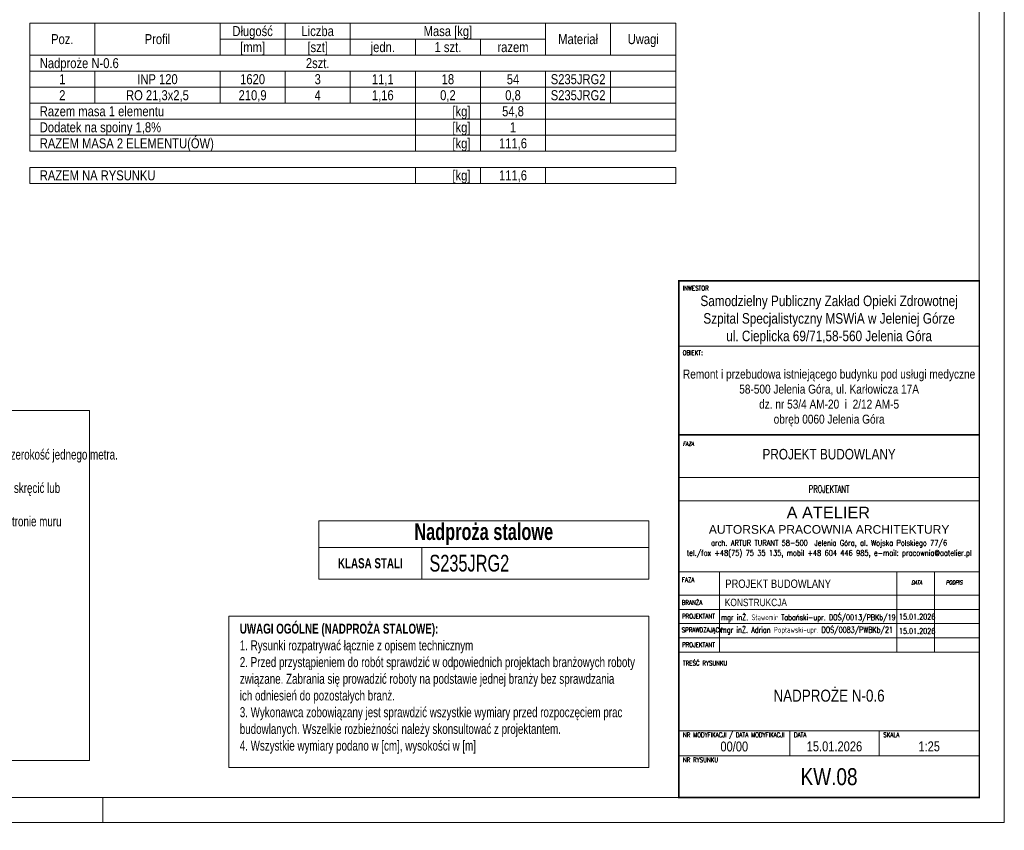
# Model space of a CAD drawing. Header units: millimetres. Extents: x 11149 to 111407, y -107619 to -23630.
# Tile 162 of 245: x 20260 to 20752, y -30106 to -29702. Entities that reach past the tile are written whole.
import ezdxf
from ezdxf.enums import TextEntityAlignment as Align

# ---------------------------------------------------------------- set-up
doc = ezdxf.new("R2010")
doc.units = ezdxf.units.MM
doc.header["$LTSCALE"] = 2
doc.layers.get('0').update_dxf_attribs({"plot": 0})
for name, color, linetype, lineweight in [('0_OPIS', 7, 'Continuous', 13), ('e-cad_cienkie', 1, 'Continuous', 9), ('e-cad_opisy', 7, 'Continuous', 9), ('TABELKA-OPIS', 136, 'Continuous', 13)]:
    doc.layers.add(name, color=color, linetype=linetype, lineweight=lineweight)
doc.styles.add('e-cad_1', font='arial.ttf', dxfattribs={"width": 0.7})
doc.styles.add('J-ROMANS', font='ROMANS.SHX', dxfattribs={"width": 0.7, "oblique": 10})
doc.styles.add('J-SWIS', font='arial.ttf', dxfattribs={"width": 0.8})
doc.styles.add('J-SWIS-BOLD', font='arial.ttf', dxfattribs={"width": 0.8})

# ---------------------------------------------------------------- blocks, each defined once
blk = doc.blocks.new('A3_poziom')
at = {"ltscale": 0.8}
blk.add_line((240, 0), (240, 5), dxfattribs=at)
for points in [[(0, 0), (420, 0), (420, 297), (0, 297)], [(30, 5), (415, 5), (415, 292), (30, 292)]]:
    blk.add_lwpolyline(points, close=True)
blk = doc.blocks.new('*T1066')
at = {"layer": 'e-cad_opisy', "color": 9, "linetype": 'ByBlock', "lineweight": 5, "ltscale": 4}
for p, q in [((0, 0), (164.74, 0)), ((0, 0), (0, -29.07)), ((164.74, 0), (164.74, -29.07)), ((0, -13.29), (164.74, -13.29)), ((51.49, -13.29), (51.49, -29.07)), ((0, -29.07), (164.74, -29.07))]:
    blk.add_line(p, q, dxfattribs=at)
at = {"layer": 'e-cad_opisy', "color": 0, "ltscale": 4, "style": 'e-cad_1'}
for s, insert, char_height, width, attachment_point in [('{\\fArial|b1|i0|c238|p34;\\C256;Nadproża stalowe}', (82.37, -6.64), 8.3333, 163.2368, 5), ('{\\fArial|b1|i0|c238|p34;KLASA STALI}', (25.75, -21.18), 5, 43.9933, 5), ('S235JRG2', (55.24, -21.18), 8.333, 105.7435, 4)]:
    blk.add_mtext(s, dxfattribs=dict(at, insert=insert, char_height=char_height, width=width, attachment_point=attachment_point))

msp = doc.modelspace()

# ---------------------------------------------------------------- linework, layer by layer
at = {"layer": '0_OPIS'}
for p, q in [((20739.37, -29864.78), (20589.46, -29864.78)), ((20739.37, -29930.35), (20589.46, -29930.35)), ((20739.37, -29930.35), (20589.46, -29930.35)), ((20739.37, -29942.01), (20589.46, -29942.01)), ((20589.46, -29977.36), (20739.37, -29977.36)), ((20739.37, -29977.36), (20589.46, -29977.36)), ((20739.37, -29977.36), (20589.46, -29977.36)), ((20739.37, -29977.36), (20589.46, -29977.36)), ((20739.37, -29977.36), (20589.46, -29977.36)), ((20589.46, -29977.36), (20739.37, -29977.36)), ((20589.46, -29977.36), (20739.37, -29977.36)), ((20739.37, -29977.36), (20589.46, -29977.36)), ((20739.37, -29977.36), (20589.46, -29977.36)), ((20609.65, -29977.36), (20609.65, -30017.53)), ((20698.19, -29977.36), (20698.19, -30017.53)), ((20716.98, -29977.36), (20716.98, -30017.53)), ((20739.37, -29989.02), (20589.46, -29989.02)), ((20589.37, -29996.15), (20739.37, -29996.15)), ((20589.37, -30003.28), (20739.37, -30003.28)), ((20589.46, -30003.28), (20739.37, -30003.28)), ((20589.46, -30003.28), (20739.37, -30003.28)), ((20589.46, -30010.4), (20739.37, -30010.4)), ((20589.46, -30017.53), (20739.37, -30017.53)), ((20589.46, -30017.53), (20739.37, -30017.53)), ((20589.37, -30056.72), (20739.37, -30056.72)), ((20644.76, -30056.72), (20644.76, -30069.22)), ((20689.37, -30056.72), (20689.37, -30069.22)), ((20589.37, -30069.22), (20739.37, -30069.22))]:
    msp.add_line(p, q, dxfattribs=at)
at = {"layer": '0_OPIS', "const_width": 0.75}
for points in [[(20589.37, -30090.05), (20739.37, -30090.05), (20739.37, -29832.22), (20589.37, -29832.22)], [(20589.46, -29909.09), (20739.37, -29909.09), (20739.37, -29832.22), (20589.46, -29832.22)]]:
    msp.add_lwpolyline(points, close=True, dxfattribs=at)
at = {"layer": 'e-cad_cienkie', "ltscale": 0.5}
for points in [[(20265.36, -29719.59), (20297.86, -29719.59), (20297.86, -29703.59), (20265.36, -29703.59)], [(20297.86, -29719.59), (20360.36, -29719.59), (20360.36, -29703.59), (20297.86, -29703.59)], [(20360.36, -29711.59), (20392.86, -29711.59), (20392.86, -29703.59), (20360.36, -29703.59)], [(20392.86, -29711.59), (20425.36, -29711.59), (20425.36, -29703.59), (20392.86, -29703.59)], [(20425.36, -29711.59), (20522.86, -29711.59), (20522.86, -29703.59), (20425.36, -29703.59)], [(20522.86, -29719.59), (20555.36, -29719.59), (20555.36, -29703.59), (20522.86, -29703.59)], [(20555.36, -29719.59), (20587.86, -29719.59), (20587.86, -29703.59), (20555.36, -29703.59)], [(20360.36, -29719.59), (20392.86, -29719.59), (20392.86, -29711.59), (20360.36, -29711.59)], [(20392.86, -29719.59), (20425.36, -29719.59), (20425.36, -29711.59), (20392.86, -29711.59)], [(20425.36, -29719.59), (20457.86, -29719.59), (20457.86, -29711.59), (20425.36, -29711.59)], [(20457.86, -29719.59), (20490.36, -29719.59), (20490.36, -29711.59), (20457.86, -29711.59)], [(20490.36, -29719.59), (20522.86, -29719.59), (20522.86, -29711.59), (20490.36, -29711.59)], [(20265.36, -29727.59), (20587.86, -29727.59), (20587.86, -29719.59), (20265.36, -29719.59)], [(20265.36, -29735.59), (20297.86, -29735.59), (20297.86, -29727.59), (20265.36, -29727.59)], [(20297.86, -29735.59), (20360.36, -29735.59), (20360.36, -29727.59), (20297.86, -29727.59)], [(20360.36, -29735.59), (20392.86, -29735.59), (20392.86, -29727.59), (20360.36, -29727.59)], [(20392.86, -29735.59), (20425.36, -29735.59), (20425.36, -29727.59), (20392.86, -29727.59)], [(20425.36, -29735.59), (20457.86, -29735.59), (20457.86, -29727.59), (20425.36, -29727.59)], [(20457.86, -29735.59), (20490.36, -29735.59), (20490.36, -29727.59), (20457.86, -29727.59)], [(20490.36, -29735.59), (20522.86, -29735.59), (20522.86, -29727.59), (20490.36, -29727.59)], [(20522.86, -29735.59), (20555.36, -29735.59), (20555.36, -29727.59), (20522.86, -29727.59)], [(20555.36, -29735.59), (20587.86, -29735.59), (20587.86, -29727.59), (20555.36, -29727.59)], [(20265.36, -29743.59), (20297.86, -29743.59), (20297.86, -29735.59), (20265.36, -29735.59)], [(20297.86, -29743.59), (20360.36, -29743.59), (20360.36, -29735.59), (20297.86, -29735.59)], [(20360.36, -29743.59), (20392.86, -29743.59), (20392.86, -29735.59), (20360.36, -29735.59)], [(20392.86, -29743.59), (20425.36, -29743.59), (20425.36, -29735.59), (20392.86, -29735.59)], [(20425.36, -29743.59), (20457.86, -29743.59), (20457.86, -29735.59), (20425.36, -29735.59)], [(20457.86, -29743.59), (20490.36, -29743.59), (20490.36, -29735.59), (20457.86, -29735.59)], [(20490.36, -29743.59), (20522.86, -29743.59), (20522.86, -29735.59), (20490.36, -29735.59)], [(20522.86, -29743.59), (20555.36, -29743.59), (20555.36, -29735.59), (20522.86, -29735.59)], [(20555.36, -29743.59), (20587.86, -29743.59), (20587.86, -29735.59), (20555.36, -29735.59)], [(20265.36, -29751.59), (20457.86, -29751.59), (20457.86, -29743.59), (20265.36, -29743.59)], [(20457.86, -29751.59), (20490.36, -29751.59), (20490.36, -29743.59), (20457.86, -29743.59)], [(20490.36, -29751.59), (20522.86, -29751.59), (20522.86, -29743.59), (20490.36, -29743.59)], [(20522.86, -29751.59), (20587.86, -29751.59), (20587.86, -29743.59), (20522.86, -29743.59)], [(20265.36, -29759.59), (20457.86, -29759.59), (20457.86, -29751.59), (20265.36, -29751.59)], [(20457.86, -29759.59), (20490.36, -29759.59), (20490.36, -29751.59), (20457.86, -29751.59)], [(20490.36, -29759.59), (20522.86, -29759.59), (20522.86, -29751.59), (20490.36, -29751.59)], [(20522.86, -29759.59), (20587.86, -29759.59), (20587.86, -29751.59), (20522.86, -29751.59)], [(20265.36, -29767.59), (20457.86, -29767.59), (20457.86, -29759.59), (20265.36, -29759.59)], [(20457.86, -29767.59), (20490.36, -29767.59), (20490.36, -29759.59), (20457.86, -29759.59)], [(20490.36, -29767.59), (20522.86, -29767.59), (20522.86, -29759.59), (20490.36, -29759.59)], [(20522.86, -29767.59), (20587.86, -29767.59), (20587.86, -29759.59), (20522.86, -29759.59)], [(20265.36, -29783.59), (20457.86, -29783.59), (20457.86, -29775.59), (20265.36, -29775.59)], [(20457.86, -29783.59), (20490.36, -29783.59), (20490.36, -29775.59), (20457.86, -29775.59)], [(20490.36, -29783.59), (20522.86, -29783.59), (20522.86, -29775.59), (20490.36, -29775.59)], [(20522.86, -29783.59), (20587.86, -29783.59), (20587.86, -29775.59), (20522.86, -29775.59)]]:
    msp.add_lwpolyline(points, close=True, dxfattribs=at)
at = {"layer": 'e-cad_opisy', "color": 9, "linetype": 'Continuous', "ltscale": 4}
for points in [[(19795.29, -29896.92), (20295.12, -29896.92), (20295.12, -30071.63), (19795.29, -30071.63)], [(20364.7, -29999.48), (20574.37, -29999.48), (20574.37, -30075.05), (20364.7, -30075.05)]]:
    msp.add_lwpolyline(points, close=True, dxfattribs=at)
at = {"layer": 'TABELKA-OPIS', "color": 7}
for p, q in [((20589.37, -29832.22), (20739.37, -29832.22)), ((20612, -29832.22), (20612, -29832.24))]:
    msp.add_line(p, q, dxfattribs=at)

# ---------------------------------------------------------------- block references
msp.add_blockref('*T1066', (20409.63, -29951.99))
at = {"layer": 'e-cad_opisy', "ltscale": 0.02, "xscale": 2.5, "yscale": 2.5, "zscale": 2.5}
msp.add_blockref('A3_poziom', (19701.87, -30102.55), dxfattribs=at)

# ---------------------------------------------------------------- texts
at = {"layer": '0_OPIS', "style": 'J-ROMANS', "width": 0.7}
for s, height, p in [('INWESTOR', 2.332, (20591.31, -29837.06)), ('OBIEKT:', 2.332, (20591.31, -29869.27)), ('FAZA', 2.332, (20590.87, -29982.56)), ('BRANŻA', 2.332, (20590.85, -29993.88)), ('PROJEKTANT', 2.332, (20590.98, -30000.74)), ('mgr inŻ. Sławomir Tabański-upr. DOŚ/0013/PBKb/19', 2.875, (20610.45, -30001.58)), ('15.01.2026', 2.875, (20699.3, -30001.26)), ('SPRAWDZAJĄCY', 2.3319, (20590.85, -30007.62)), ('mgr inŻ. Adrian Popławski-upr. DOŚ/0083/PWBKb/21', 2.875, (20610.32, -30007.8)), ('15.01.2026', 2.875, (20699.3, -30008.39)), ('PROJEKTANT', 2.332, (20590.98, -30015))]:
    msp.add_text(s, height=height, dxfattribs=at).set_placement(p)
msp.add_text('PROJEKTANT', height=3.534, dxfattribs=at).set_placement((20664.41, -29937.93), align=Align.CENTER)
at = {"layer": '0_OPIS', "style": 'J-SWIS'}
msp.add_text(' A ATELIER', height=5.83, dxfattribs=at).set_placement((20640.93, -29950.78))
msp.add_text('AUTORSKA PRACOWNIA ARCHITEKTURY', height=4.2974, dxfattribs=at).set_placement((20664.41, -29956.27), align=Align.MIDDLE)
at = {"layer": '0_OPIS', "style": 'J-ROMANS', "width": 0.7}
for s, p in [('arch. ARTUR TURANT 58-500  Jelenia Góra, al. Wojska Polskiego 77/6', (20664.41, -29961.55)), ('tel./fax +48(75) 75 35 135, mobil +48 604 446 985, e-mail: pracownia@aatelier.pl', (20664.41, -29966.59))]:
    msp.add_text(s, height=2.8268, dxfattribs=at).set_placement(p, align=Align.TOP_CENTER)
at = {"layer": '0_OPIS', "style": 'J-SWIS', "width": 0.8}
for s, height, p in [('PROJEKT BUDOWLANY', 4.1641, (20638.98, -29983.36)), ('KONSTRUKCJA', 3.7282, (20627.85, -29992.7))]:
    msp.add_text(s, height=height, dxfattribs=at).set_placement(p, align=Align.MIDDLE)
at = {"layer": '0_OPIS', "style": 'J-ROMANS', "oblique": 10, "width": 0.7}
for s, p in [('DATA', (20705.48, -29983.74)), ('PODPIS', (20722.69, -29983.74))]:
    msp.add_text(s, height=1.999, dxfattribs=at).set_placement(p)
at = {"layer": '0_OPIS', "style": 'J-ROMANS', "width": 0.7}
for s, height, p in [('TREŚĆ RYSUNKU', 2.3333, (20591.45, -30023.02)), ('NR MODYFIKACJI / DATA MODYFIKACJI', 2.3333, (20591.45, -30058.8)), ('DATA', 2.333, (20646.85, -30058.8)), ('SKALA', 2.333, (20691.45, -30058.8)), ('NR RYSUNKU', 2.333, (20591.45, -30071.3))]:
    msp.add_text(s, height=height, dxfattribs=at).set_placement(p, align=Align.MIDDLE_LEFT)
at = {"layer": '0_OPIS'}
for s, insert, char_height, width, attachment_point, style in [('Samodzielny Publiczny Zakład Opieki Zdrowotnej\\PSzpital Specjalistyczny MSWiA w Jeleniej Górze\\Pul. Cieplicka 69/71,58-560 Jelenia Góra', (20664.41, -29851.76), 5.25, 149.9087, 5, 'J-SWIS'), ('\\PRemont i przebudowa istniejącego budynku pod usługi medyczne\\P58-500 Jelenia Góra, ul. Karłowicza 17A\\Pdz. nr 53/4 AM-20  i  2/12 AM-5 \\Pobręb 0060 Jelenia Góra', (20664.41, -29886.93), 4.5, 149.9087, 5, 'J-SWIS'), ('FAZA', (20591.45, -29912.55), 1.999, 17.1784, 1, 'J-ROMANS'), ('PROJEKT BUDOWLANY', (20664.41, -29918.76), 5.25, 149.9087, 5, 'J-SWIS'), ('NADPROŻE N-0.6', (20664.37, -30039.27), 6, 140.0135, 5, 'J-SWIS')]:
    msp.add_mtext(s, dxfattribs=dict(at, insert=insert, char_height=char_height, width=width, attachment_point=attachment_point, style=style))
at = {"layer": '0_OPIS', "style": 'J-SWIS-BOLD', "width": 0.8}
for tag, text, height, p in [('00/00', '01', 4.95, (20617.07, -30064.49)), ('15.01.2026', '31.12.2002', 4.95, (20667.07, -30064.53)), ('1:25', '1:50', 4.95, (20714.37, -30064.53)), ('KW.08', 'AR.00.00.00/a', 8.4857, (20664.37, -30079.64))]:
    msp.add_attdef(tag, text=text, height=height, dxfattribs=at).set_placement(p, align=Align.MIDDLE)
at = {"layer": 'e-cad_opisy', "ltscale": 0.5, "style": 'e-cad_1', "width": 0.8}
for s, p in [('Długość', (20376.61, -29710.09)), ('Liczba', (20409.11, -29710.09)), ('Masa [kg]', (20474.11, -29710.09)), ('Poz.', (20281.61, -29714.09)), ('Profil', (20329.11, -29714.09)), ('[mm]', (20376.61, -29718.09)), ('[szt]', (20409.11, -29718.09)), ('jedn.', (20441.61, -29718.09)), ('Materiał', (20539.11, -29714.09)), ('Uwagi', (20571.61, -29714.09)), ('1 szt.', (20474.11, -29718.09)), ('razem', (20506.61, -29718.09)), ('2szt.', (20409.11, -29726.09)), ('1', (20281.61, -29734.09)), ('INP 120', (20329.11, -29734.09)), ('1620', (20376.61, -29734.09)), ('3', (20409.11, -29734.09)), ('11,1', (20441.61, -29734.09)), ('18', (20474.11, -29734.09)), ('54', (20506.61, -29734.09)), ('S235JRG2', (20539.11, -29734.09)), ('2', (20281.61, -29742.09)), ('RO 21,3x2,5', (20329.11, -29742.09)), ('210,9', (20376.61, -29742.09)), ('4', (20409.11, -29742.09)), ('1,16', (20441.61, -29742.09)), ('0,2', (20474.11, -29742.09)), ('0,8', (20506.61, -29742.09)), ('S235JRG2', (20539.11, -29742.09)), ('54,8', (20506.61, -29750.09)), ('1', (20506.61, -29758.09)), ('111,6', (20506.61, -29766.09)), ('111,6', (20506.61, -29782.09))]:
    msp.add_text(s, height=5, dxfattribs=at).set_placement(p, align=Align.CENTER)
for s, p in [('Nadproże N-0.6', (20270.36, -29726.09)), ('Razem masa 1 elementu', (20270.36, -29750.09)), ('Dodatek na spoiny 1,8%', (20270.36, -29758.09)), ('RAZEM MASA 2 ELEMENTU(ÓW)', (20270.36, -29766.09)), ('RAZEM NA RYSUNKU', (20270.36, -29782.09))]:
    msp.add_text(s, height=5, dxfattribs=at).set_placement(p)
for p in [(20485.36, -29750.09), (20485.36, -29758.09), (20485.36, -29766.09), (20485.36, -29782.09)]:
    msp.add_text('[kg]', height=5, dxfattribs=at).set_placement(p, align=Align.RIGHT)
at = {"layer": 'e-cad_opisy', "ltscale": 4, "char_height": 5, "attachment_point": 1, "style": 'e-cad_1'}
for s, insert, width in [('{\\fArial|b1|i0|c238|p34;UWAGI DO MONTAŻU NADPROŻY STALOWYCH\\P\\fArial|b0|i0|c238|p34;\\H1.000001x;1. Przed przystąpieniem do prac sprawdzić wszystkie wymiary na budowie.\\P2. Należy oszacować wytrzymałość muru. W przypadku występowania luźnych i kruchych elementów murowych lub spoin należy przemurować istniejące ściany w miejscu oparcia projektowanego nadproża na szerokość jednego metra.\\P3. Wykonać niezależne od ingerowanej ściany podparcie stropu w obrębie wykonywanego nadproża.\\P4. Dociąć belki stalowe na wymiar, następnie wykonać otwory %%C14 wg projektu. Owinąć belki siatką Rabitza w przypadku planowanego otynkowania gotowego nadproża. W przypadku występowania pary belek - skręcić lub zespawać je ze sobą tworząc jedną zespoloną parę belek.\\P5. Nad krawędzią projektowanego otworu wykuć bruzdę z jednej strony o wymaganych wymiarach +4cm. Bruzda nie może być głębsza niż połowa szerokości muru. Dopuszcza się wykonanie bruzdy po drugiej stronie muru jedynie pod poduszki betonowe.\\P6. Przewiercić otwory %%C25 umożliwiające osadzenie rurek dystansowych. Poprawić otwory z drugiej strony muru tak, aby rurki dystansowe były prostopadle do przyszłych belek stalowych.\\P6. Oczyścić bruzdę z kurzu i pyłu.\\P7. Wykonać poduszki betonowe z betonu C12/15. Wyrównać i wypoziomować powierzchnie górne zaprawy.\\P8. Po stwardnieniu betonu (minimum po 3 dniach) osadzić pierwszą belkę stalową. Podbić klinami stalowymi miejsca styku górnej krawędzi z murem i miejsca oparcia w murze.\\P9. Przestrzeń pomiędzy belką stalową a murem nad belką i w miejscu oparcia wypełnić zaprawą bezskurczową np. Ceresit CX15.\\P10. Po upływie czasu wiązania zaprawy, skuć mur z drugiej strony, wstawić rurki dystansowe i drugą belkę nadprożową (lub zespoloną parę belek). Podbić klinami.\\P11. Przez nawiercone otwory i rurki dystansowe połączyć belki śrubami zgodnie z rysunkiem wykonawczym.\\P12. Przestrzenie pomiędzy belkami wypełnić cegłą, a przestrrzenie pomiędzy belką a murem zaprawą bezskurczową analogicznie jak w belce pierwszej.\\P13. Po zakończeniu montażu belek stalowych i po upływie czasu wiązania zaprawy, przystąpić do rozbiórki muru poniżej wstawionych belek, nacinając uprzednio ścianę tarczą diamentową. \\P14. Elementy stalowe obłożyć płytą gipsowo-kartonową, cementową lub otynkować tynkiem cementowo-wapiennym na siatce Rabitza.\\P15. Wszystkie prace budowlane powinny być wykonywane pod nadzorem uprawnionej osoby.^I}', (19800.93, -29899.72), 491.6675), ('{\\fArial|b1|i0|c238|p34;UWAGI OGÓLNE (NADPROŻA STALOWE):\\P\\fArial|b0|i0|c238|p34;\\W0.7;1. Rysunki rozpatrywać łącznie z opisem technicznym\\P2. Przed przystąpieniem do robót sprawdzić w odpowiednich projektach branżowych roboty związane. Zabrania się prowadzić roboty na podstawie jednej branży bez sprawdzania \\Pich odniesień do pozostałych branż.\\P3. Wykonawca zobowiązany jest sprawdzić wszystkie wymiary przed rozpoczęciem prac budowlanych. Wszelkie rozbieżności należy skonsultować z projektantem.\\P4. Wszystkie wymiary podano w [cm], wysokości w [m]}', (20370.22, -30003.3), 202.5463)]:
    msp.add_mtext(s, dxfattribs=dict(at, insert=insert, width=width))

doc.saveas('drawing.dxf')
